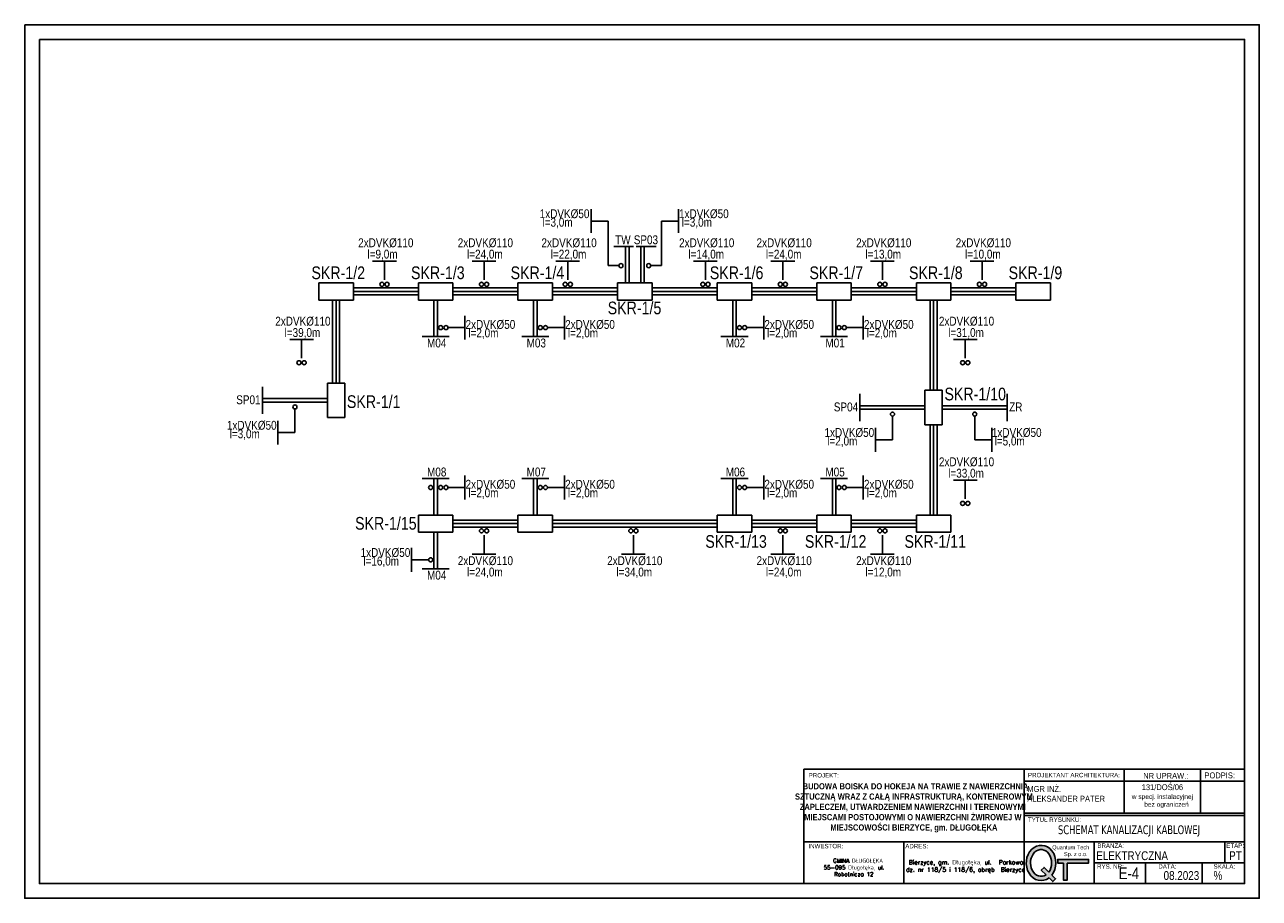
# Model space of a CAD drawing. Extents: x 301 to 2227, y -251 to 46.
# Tile 10 of 10: x 1807 to 2227, y -251 to 46. Entities that reach past the tile are written whole.
import ezdxf

# ---------------------------------------------------------------- set-up
doc = ezdxf.new("R2010")
doc.units = 0
doc.layers.get('0').update_dxf_attribs({"linetype": 'CONTINUOUS'})
doc.layers.add('Z_ramka', color=7, linetype='CONTINUOUS')
doc.styles.add('ARIAL', font='arial.ttf', dxfattribs={"width": 0.8})
doc.styles.add('PS-opis-bg', font='txt', dxfattribs={"width": 0.8})
doc.styles.get("Standard").update_dxf_attribs({"font": 'romans.shx'})

# ---------------------------------------------------------------- blocks, each defined once
blk = doc.blocks.new('zw$C8BF')
h = blk.add_hatch(color=256)
edge = h.paths.add_edge_path()
edge.add_line((6.45, 1.06), (7.51, 0))
edge.add_line((7.51, 0), (8.29, 0.78))
edge.add_line((8.29, 0.78), (7.24, 1.83))
edge.add_ellipse((4.2, 5.28), major_axis=(0, 5), ratio=0.84, start_angle=226.3587, end_angle=572.4392)
edge = h.paths.add_edge_path(flags=16)
edge.add_line((4.26, 3.25), (5.6, 1.92))
edge.add_ellipse((4.2, 5.28), major_axis=(0, -3.8), ratio=0.789474, start_angle=-313.1631, end_angle=27.7397, ccw=False)
edge.add_line((6.39, 2.68), (5.04, 4.03))
edge.add_line((5.04, 4.03), (4.26, 3.25))
blk.add_hatch(color=256).paths.add_polyline_path([(8.92, 6.29), (8.92, 5.23), (10.55, 5.23), (10.55, 0.42), (11.6, 0.42), (11.6, 5.23), (17.67, 5.23), (17.67, 6.29)])
for points in [[(6.39, 2.68), (5.04, 4.03), (4.26, 3.25), (5.6, 1.92)], [(11.6, 5.23), (17.67, 5.23), (17.67, 6.29), (8.92, 6.29), (8.92, 5.23), (10.55, 5.23)], [(10.55, 5.23), (10.55, 0.42), (11.6, 0.42), (11.6, 5.23)], [(6.45, 1.06), (7.51, 0), (8.29, 0.78), (7.24, 1.83)]]:
    blk.add_lwpolyline(points)
for major_axis, ratio, start_param, end_param in [((0, 5), 0.84, 3.950705, 9.990949), ((0, 3.8), 0.789474, 3.95905, 9.908927)]:
    blk.add_ellipse((4.2, 5.28), major_axis=major_axis, ratio=ratio, start_param=start_param, end_param=end_param)
at = {"insert": (6.89, 10.28), "char_height": 1.15, "width": 10.7802, "attachment_point": 1}
blk.add_mtext('{\\f@MS UI Gothic|b0|i0|c238|p34;\\W1.11329; }{\\f@MS UI Gothic|b0|i0|c238|p34;Quantum Tech }\\P{\\f@MS UI Gothic|b0|i0|c238|p34;\\W8.89534; }{\\f@MS UI Gothic|b0|i0|c238|p34;Sp. z o.o.}', dxfattribs=at)

msp = doc.modelspace()

# ---------------------------------------------------------------- linework, layer by layer
at = {"color": 5}
for p, q in [((1812.01, 41.46), (1812.01, -245.54)), ((2222.01, 41.46), (1812.01, 41.46)), ((2222.01, 41.46), (2222.01, -245.54)), ((2222.01, 41.46), (2222.01, -245.54)), ((1812.01, -245.54), (2222.01, -245.54))]:
    msp.add_line(p, q, dxfattribs=at)
for p, q in [((1999.74, -24.31), (1999.74, -16.24)), ((2029.43, -24.31), (2029.43, -16.24)), ((1999.74, -20.28), (2005.53, -20.28)), ((2005.53, -20.28), (2005.53, -35.45)), ((2023.64, -20.28), (2023.64, -35.45)), ((2029.43, -20.28), (2023.64, -20.28)), ((2011.42, -41.29), (2011.42, -28.91)), ((2012.59, -41.29), (2012.59, -28.91)), ((2016.57, -41.29), (2016.57, -28.91)), ((2017.75, -41.29), (2017.75, -28.91)), ((1925.36, -33.89), (1933.44, -33.89)), ((1929.4, -40.26), (1929.4, -33.89)), ((1959.25, -33.89), (1967.32, -33.89)), ((1963.28, -40.26), (1963.28, -33.89)), ((1987.71, -33.89), (1995.79, -33.89)), ((1991.75, -40.26), (1991.75, -33.89)), ((2009.16, -35.45), (2005.53, -35.45)), ((2020, -35.45), (2023.64, -35.45)), ((2034.54, -33.89), (2042.61, -33.89)), ((2038.58, -40.26), (2038.58, -33.89)), ((2060.89, -33.89), (2068.96, -33.89)), ((2064.92, -40.26), (2064.92, -33.89)), ((2094.77, -33.89), (2102.84, -33.89)), ((2098.8, -40.26), (2098.8, -33.89)), ((2128.65, -33.89), (2136.72, -33.89)), ((2132.68, -40.26), (2132.68, -33.89)), ((1918.82, -43.05), (1940.94, -43.05)), ((1918.82, -44.23), (1940.94, -44.23)), ((1918.82, -45.4), (1940.94, -45.4)), ((1952.7, -43.05), (1974.82, -43.05)), ((1952.7, -44.23), (1974.82, -44.23)), ((1952.7, -45.4), (1974.82, -45.4)), ((1986.58, -43.05), (2008.7, -43.05)), ((1986.58, -44.23), (2008.7, -44.23)), ((1986.58, -45.4), (2008.7, -45.4)), ((2020.46, -43.05), (2042.58, -43.05)), ((2020.46, -44.23), (2042.58, -44.23)), ((2020.46, -45.4), (2042.58, -45.4)), ((2054.34, -43.05), (2076.46, -43.05)), ((2054.34, -44.23), (2076.46, -44.23)), ((2054.34, -45.4), (2076.46, -45.4)), ((2088.22, -43.05), (2110.34, -43.05)), ((2088.22, -44.23), (2110.34, -44.23)), ((2088.22, -45.4), (2110.34, -45.4)), ((2122.1, -43.05), (2144.22, -43.05)), ((2122.1, -44.23), (2144.22, -44.23)), ((2122.1, -45.4), (2144.22, -45.4)), ((1911.77, -75.37), (1911.77, -47.17)), ((1912.94, -75.37), (1912.94, -47.17)), ((1914.12, -75.37), (1914.12, -47.17)), ((1946.23, -47.17), (1946.23, -59.54)), ((1947.41, -47.17), (1947.41, -59.54)), ((1980.11, -47.17), (1980.11, -59.54)), ((1981.29, -47.17), (1981.29, -59.54)), ((2047.88, -47.17), (2047.88, -59.54)), ((2049.05, -47.17), (2049.05, -59.54)), ((2081.76, -47.17), (2081.76, -59.54)), ((2082.93, -47.17), (2082.93, -59.54)), ((2115.05, -77.82), (2115.05, -47.17)), ((2116.22, -77.82), (2116.22, -47.17)), ((2117.4, -77.82), (2117.4, -47.17)), ((1956.78, -60.56), (1956.78, -52.49)), ((1990.66, -60.56), (1990.66, -52.49)), ((2058.42, -60.56), (2058.42, -52.49)), ((2092.3, -60.56), (2092.3, -52.49)), ((1956.78, -56.52), (1950.99, -56.52)), ((1990.66, -56.52), (1984.87, -56.52)), ((2058.42, -56.52), (2052.63, -56.52)), ((2092.3, -56.52), (2086.51, -56.52)), ((1897.17, -60.56), (1905.24, -60.56)), ((1901.21, -66.93), (1901.21, -60.56)), ((2122.93, -60.56), (2131, -60.56)), ((2126.97, -66.93), (2126.97, -60.56)), ((1910, -80.66), (1887.88, -80.66)), ((1910, -81.84), (1887.88, -81.84)), ((2113.28, -83.11), (2091.16, -83.11)), ((2119.16, -83.11), (2141.28, -83.11)), ((1893.15, -96.25), (1893.15, -88.18)), ((1898.94, -84.18), (1898.94, -92.22)), ((2113.28, -84.29), (2091.16, -84.29)), ((2102.22, -86.63), (2102.22, -94.66)), ((2119.16, -84.29), (2141.28, -84.29)), ((2130.22, -86.63), (2130.22, -94.66)), ((1893.15, -92.22), (1898.94, -92.22)), ((2096.44, -98.7), (2096.44, -90.62)), ((2115.05, -120.23), (2115.05, -89.58)), ((2116.22, -120.23), (2116.22, -89.58)), ((2117.4, -120.23), (2117.4, -89.58)), ((2136.01, -98.7), (2136.01, -90.62)), ((2096.44, -94.66), (2102.22, -94.66)), ((2136.01, -94.66), (2130.22, -94.66)), ((1946.23, -120.23), (1946.23, -107.85)), ((1947.41, -120.23), (1947.41, -107.85)), ((1956.78, -114.91), (1956.78, -106.83)), ((1980.11, -120.23), (1980.11, -107.85)), ((1981.29, -120.23), (1981.29, -107.85)), ((1990.66, -114.91), (1990.66, -106.83)), ((2047.88, -120.23), (2047.88, -107.85)), ((2049.05, -120.23), (2049.05, -107.85)), ((2058.42, -114.91), (2058.42, -106.83)), ((2081.76, -120.23), (2081.76, -107.85)), ((2082.93, -120.23), (2082.93, -107.85)), ((2092.3, -114.91), (2092.3, -106.83)), ((2122.93, -108.38), (2131, -108.38)), ((2126.97, -114.75), (2126.97, -108.38)), ((1956.78, -110.87), (1950.99, -110.87)), ((1990.66, -110.87), (1984.87, -110.87)), ((2058.42, -110.87), (2052.63, -110.87)), ((2092.3, -110.87), (2086.51, -110.87)), ((1952.7, -121.99), (1974.82, -121.99)), ((1952.7, -123.17), (1974.82, -123.17)), ((1952.7, -124.35), (1974.82, -124.35)), ((1986.58, -121.99), (2042.58, -121.99)), ((1986.58, -123.17), (2042.58, -123.17)), ((1986.58, -124.35), (2042.58, -124.35)), ((2054.34, -121.99), (2076.46, -121.99)), ((2054.34, -123.17), (2076.46, -123.17)), ((2054.34, -124.35), (2076.46, -124.35)), ((2088.22, -121.99), (2110.34, -121.99)), ((2088.22, -123.17), (2110.34, -123.17)), ((2088.22, -124.35), (2110.34, -124.35)), ((1946.23, -126.11), (1946.23, -138.49)), ((1947.41, -126.11), (1947.41, -138.49)), ((1963.28, -127.13), (1963.28, -133.5)), ((2014.1, -127.13), (2014.1, -133.5)), ((2064.92, -127.13), (2064.92, -133.5)), ((2098.8, -127.13), (2098.8, -133.5)), ((1938.63, -139.5), (1938.63, -131.43)), ((1959.25, -133.5), (1967.32, -133.5)), ((2010.07, -133.5), (2018.14, -133.5)), ((2060.89, -133.5), (2068.96, -133.5)), ((2094.77, -133.5), (2102.84, -133.5)), ((1938.63, -135.47), (1944.42, -135.47))]:
    msp.add_line(p, q)
at = {"color": 3}
for p, q in [((2007.38, -28.91), (2014.09, -28.91)), ((2021.79, -28.91), (2015.08, -28.91)), ((1907.06, -47.17), (1907.06, -41.29)), ((1918.82, -41.29), (1907.06, -41.29)), ((1918.82, -47.17), (1918.82, -41.29)), ((1940.94, -47.17), (1940.94, -41.29)), ((1952.7, -41.29), (1940.94, -41.29)), ((1952.7, -47.17), (1952.7, -41.29)), ((1974.82, -47.17), (1974.82, -41.29)), ((1986.58, -41.29), (1974.82, -41.29)), ((1986.58, -47.17), (1986.58, -41.29)), ((2008.7, -47.17), (2008.7, -41.29)), ((2020.46, -41.29), (2008.7, -41.29)), ((2020.46, -47.17), (2020.46, -41.29)), ((2042.58, -47.17), (2042.58, -41.29)), ((2054.34, -41.29), (2042.58, -41.29)), ((2054.34, -47.17), (2054.34, -41.29)), ((2076.46, -47.17), (2076.46, -41.29)), ((2088.22, -41.29), (2076.46, -41.29)), ((2088.22, -47.17), (2088.22, -41.29)), ((2110.34, -47.17), (2110.34, -41.29)), ((2122.1, -41.29), (2110.34, -41.29)), ((2122.1, -47.17), (2122.1, -41.29)), ((2144.22, -47.17), (2144.22, -41.29)), ((2155.98, -41.29), (2144.22, -41.29)), ((2155.98, -47.17), (2155.98, -41.29)), ((1918.82, -47.17), (1907.06, -47.17)), ((1952.7, -47.17), (1940.94, -47.17)), ((1986.58, -47.17), (1974.82, -47.17)), ((2020.46, -47.17), (2008.7, -47.17)), ((2054.34, -47.17), (2042.58, -47.17)), ((2088.22, -47.17), (2076.46, -47.17)), ((2122.1, -47.17), (2110.34, -47.17)), ((2155.98, -47.17), (2144.22, -47.17)), ((1951.45, -59.54), (1942.2, -59.54)), ((1985.33, -59.54), (1976.08, -59.54)), ((2053.09, -59.54), (2043.84, -59.54)), ((2086.97, -59.54), (2077.72, -59.54)), ((1915.88, -75.37), (1910, -75.37)), ((1910, -75.37), (1910, -87.13)), ((1915.88, -75.37), (1915.88, -87.13)), ((1887.88, -85.88), (1887.88, -76.63)), ((2091.16, -88.32), (2091.16, -79.07)), ((2119.16, -77.82), (2113.28, -77.82)), ((2113.28, -77.82), (2113.28, -89.58)), ((2119.16, -77.82), (2119.16, -89.58)), ((2141.28, -88.32), (2141.28, -79.07)), ((1915.88, -87.13), (1910, -87.13)), ((2119.16, -89.58), (2113.28, -89.58)), ((1951.45, -107.85), (1942.2, -107.85)), ((1985.33, -107.85), (1976.08, -107.85)), ((2053.09, -107.85), (2043.84, -107.85)), ((2086.97, -107.85), (2077.72, -107.85)), ((1940.94, -126.11), (1940.94, -120.23)), ((1952.7, -120.23), (1940.94, -120.23)), ((1952.7, -126.11), (1952.7, -120.23)), ((1974.82, -126.11), (1974.82, -120.23)), ((1986.58, -120.23), (1974.82, -120.23)), ((1986.58, -126.11), (1986.58, -120.23)), ((2042.58, -126.11), (2042.58, -120.23)), ((2054.34, -120.23), (2042.58, -120.23)), ((2054.34, -126.11), (2054.34, -120.23)), ((2076.46, -126.11), (2076.46, -120.23)), ((2088.22, -120.23), (2076.46, -120.23)), ((2088.22, -126.11), (2088.22, -120.23)), ((2110.34, -126.11), (2110.34, -120.23)), ((2122.1, -120.23), (2110.34, -120.23)), ((2122.1, -126.11), (2122.1, -120.23)), ((1952.7, -126.11), (1940.94, -126.11)), ((1986.58, -126.11), (1974.82, -126.11)), ((2054.34, -126.11), (2042.58, -126.11)), ((2088.22, -126.11), (2076.46, -126.11)), ((2122.1, -126.11), (2110.34, -126.11)), ((1951.45, -138.49), (1942.2, -138.49))]:
    msp.add_line(p, q, dxfattribs=at)
for centre in [(2009.85, -35.45), (2019.31, -35.45), (1928.52, -41.8), (1930.28, -41.8), (1962.4, -41.8), (1964.16, -41.8), (1990.87, -41.8), (1992.63, -41.8), (2037.7, -41.8), (2039.46, -41.8), (2064.04, -41.8), (2065.8, -41.8), (2097.92, -41.8), (2099.68, -41.8), (2131.8, -41.8), (2133.56, -41.8), (1948.54, -56.52), (1950.3, -56.52), (1982.42, -56.52), (1984.18, -56.52), (2050.18, -56.52), (2051.94, -56.52), (2084.06, -56.52), (2085.82, -56.52), (1900.32, -68.46), (1902.09, -68.46), (2126.09, -68.46), (2127.85, -68.46), (1898.94, -83.49), (2102.22, -85.94), (2130.22, -85.94), (1945.11, -110.87), (1948.54, -110.87), (1950.3, -110.87), (1982.42, -110.87), (1984.18, -110.87), (2050.18, -110.87), (2051.94, -110.87), (2084.06, -110.87), (2085.82, -110.87), (2126.09, -116.28), (2127.85, -116.28), (1962.4, -125.6), (1964.16, -125.6), (2013.22, -125.6), (2014.98, -125.6), (2064.04, -125.6), (2065.8, -125.6), (2097.92, -125.6), (2099.68, -125.6), (1945.11, -135.47)]:
    msp.add_circle(centre, 0.691)
at = {"layer": 'Z_ramka'}
for p, q in [((2072.01, -206.65), (2147.01, -206.65)), ((2072.01, -206.65), (2072.01, -245.54)), ((2147.01, -206.65), (2222.01, -206.65)), ((2147.01, -206.65), (2222.01, -206.65)), ((2181.09, -221.62), (2181.09, -206.65)), ((2207.02, -221.62), (2207.02, -206.65)), ((2147.01, -210.75), (2222.01, -210.75)), ((2147.01, -221.62), (2222.01, -221.62)), ((2147.01, -221.62), (2222.01, -221.62)), ((2147.01, -221.62), (2222.01, -221.62)), ((2147.01, -221.62), (2222.01, -221.62)), ((2147.01, -221.62), (2222.01, -221.62)), ((2147.01, -221.62), (2222.01, -221.62)), ((2147.01, -221.62), (2222.01, -221.62)), ((2147.01, -222.37), (2222.01, -222.37)), ((2147.01, -222.37), (2222.01, -222.37)), ((2147.01, -222.37), (2222.01, -222.37)), ((2147.01, -222.37), (2222.01, -222.37)), ((2147.01, -222.37), (2222.01, -222.37)), ((2147.01, -222.37), (2222.01, -222.37)), ((2147.01, -222.37), (2222.01, -222.37)), ((2072.01, -231.37), (2147.01, -231.37)), ((2106.09, -231.37), (2106.09, -245.54)), ((2147.01, -231.37), (2222.01, -231.37)), ((2147.01, -231.37), (2222.01, -231.37)), ((2147.01, -231.37), (2222.01, -231.37)), ((2170.83, -245.54), (2170.83, -231.37)), ((2215.27, -238.45), (2215.27, -231.37)), ((2170.83, -238.45), (2222.01, -238.45)), ((2188.33, -245.54), (2188.33, -238.45)), ((2207.58, -245.54), (2207.58, -238.45)), ((2072.01, -245.54), (2147.01, -245.54)), ((2147.01, -245.54), (2222.01, -245.54)), ((2147.01, -245.54), (2222.01, -245.54)), ((2147.01, -245.54), (2222.01, -245.54)), ((2147.01, -245.54), (2222.01, -245.54)), ((2147.01, -245.54), (2222.01, -245.54))]:
    msp.add_line(p, q, dxfattribs=at)
for points in [[(1807.01, 46.46), (2227.01, 46.46), (2227.01, -250.54), (1807.01, -250.54)], [(1812.01, 41.46), (2222.01, 41.46), (2222.01, -245.54), (1812.01, -245.54)], [(2147.01, -245.54), (2222.01, -245.54), (2222.01, -206.65), (2147.01, -206.65)]]:
    msp.add_lwpolyline(points, close=True, dxfattribs=at)

# ---------------------------------------------------------------- block references
at = {"layer": 'Z_ramka', "xscale": 1.2, "yscale": 1.2, "zscale": 1.2}
msp.add_blockref('zw$C8BF', (2147.73, -244.86), dxfattribs=at)

# ---------------------------------------------------------------- texts
at = {"style": 'ARIAL', "width": 0.8}
for s, height, p in [('1xDVK%%C50', 3.025, (1982.21, -19.31, 0)), ('1xDVK%%C50', 3.025, (2029.6, -19.31, 0)), ('l=3,0m', 3.025, (1983.16, -22.21, 0)), ('l=3,0m', 3.025, (2030.55, -22.21, 0)), ('2xDVK%%C110', 3.0253, (1920.46, -29.18, 0)), ('2xDVK%%C110', 3.0253, (1954.34, -29.18, 0)), ('2xDVK%%C110', 3.0253, (1982.81, -29.18, 0)), ('2xDVK%%C110', 3.0253, (2029.63, -29.18, 0)), ('2xDVK%%C110', 3.0253, (2055.98, -29.18, 0)), ('2xDVK%%C110', 3.0253, (2089.86, -29.18, 0)), ('2xDVK%%C110', 3.0253, (2123.74, -29.18, 0)), ('l=9,0m', 3.025, (1923.62, -33.05, 0)), ('l=24,0m', 3.025, (1957.5, -33.05, 0)), ('l=22,0m', 3.025, (1985.97, -33.05, 0)), ('l=14,0m', 3.025, (2032.8, -33.05, 0)), ('l=24,0m', 3.025, (2059.14, -33.05, 0)), ('l=13,0m', 3.025, (2093.02, -33.05, 0)), ('l=10,0m', 3.025, (2126.91, -33.05, 0)), ('SKR-1/2', 4.322, (1904.55, -40.04, 0)), ('SKR-1/3', 4.322, (1938.43, -40.04, 0)), ('SKR-1/4', 4.322, (1972.31, -40.04, 0)), ('SKR-1/6', 4.322, (2040.07, -40.04, 0)), ('SKR-1/7', 4.322, (2073.96, -40.04, 0)), ('SKR-1/8', 4.322, (2107.84, -40.04, 0)), ('SKR-1/9', 4.322, (2141.72, -40.04, 0)), ('SKR-1/5', 4.322, (2005.34, -52, 0)), ('2xDVK%%C110', 3.0253, (1892.26, -55.84, 0)), ('2xDVK%%C50', 3.025, (1956.99, -56.95, 0)), ('2xDVK%%C50', 3.025, (1990.87, -56.95, 0)), ('2xDVK%%C50', 3.025, (2058.63, -56.95, 0)), ('2xDVK%%C50', 3.025, (2092.51, -56.95, 0)), ('2xDVK%%C110', 3.0253, (2118.02, -55.84, 0)), ('l=39,0m', 3.025, (1895.43, -59.71, 0)), ('l=2,0m', 3.025, (1957.93, -59.85, 0)), ('l=2,0m', 3.025, (1991.82, -59.85, 0)), ('l=2,0m', 3.025, (2059.58, -59.85, 0)), ('l=2,0m', 3.025, (2093.46, -59.85, 0)), ('l=31,0m', 3.025, (2121.19, -59.71, 0)), ('SKR-1/1', 4.322, (1916.61, -83.85, 0)), ('SKR-1/10', 4.322, (2119.9, -81.26, 0)), ('1xDVK%%C50', 3.025, (1875.8, -91.24, 0)), ('l=3,0m', 3.025, (1876.75, -94.15, 0)), ('1xDVK%%C50', 3.025, (2079.09, -93.69, 0)), ('1xDVK%%C50', 3.025, (2136.03, -93.69, 0)), ('l=2,0m', 3.025, (2080.03, -96.59, 0)), ('l=5,0m', 3.025, (2136.97, -96.59, 0)), ('2xDVK%%C110', 3.0253, (2118.02, -103.66, 0)), ('l=33,0m', 3.025, (2121.19, -107.53, 0)), ('2xDVK%%C50', 3.025, (1956.99, -111.3, 0)), ('2xDVK%%C50', 3.025, (1990.87, -111.3, 0)), ('2xDVK%%C50', 3.025, (2058.63, -111.3, 0)), ('2xDVK%%C50', 3.025, (2092.51, -111.3, 0)), ('l=2,0m', 3.025, (1957.93, -114.2, 0)), ('l=2,0m', 3.025, (1991.82, -114.2, 0)), ('l=2,0m', 3.025, (2059.58, -114.2, 0)), ('l=2,0m', 3.025, (2093.46, -114.2, 0)), ('SKR-1/15', 4.322, (1919.4, -125.22, 0)), ('SKR-1/13', 4.322, (2038.54, -131.38, 0)), ('SKR-1/12', 4.322, (2072.42, -131.38, 0)), ('SKR-1/11', 4.322, (2106.3, -131.38, 0)), ('1xDVK%%C50', 3.025, (1921.28, -134.5, 0)), ('l=16,0m', 3.025, (1922.23, -137.4, 0)), ('2xDVK%%C110', 3.0253, (1954.34, -137.27, 0)), ('2xDVK%%C110', 3.0253, (2005.16, -137.27, 0)), ('2xDVK%%C110', 3.0253, (2055.98, -137.27, 0)), ('2xDVK%%C110', 3.0253, (2089.86, -137.27, 0)), ('l=24,0m', 3.025, (1957.5, -141.13, 0)), ('l=34,0m', 3.025, (2008.32, -141.13, 0)), ('l=24,0m', 3.025, (2059.14, -141.13, 0)), ('l=12,0m', 3.025, (2093.02, -141.13, 0))]:
    msp.add_text(s, height=height, dxfattribs=at).set_placement(p)
at = {"color": 1, "style": 'ARIAL', "width": 0.8}
for s, p in [('TW', (2007.88, -28.18, 0)), ('SP03', (2014.21, -28.18, 0)), ('M04', (1943.88, -63.26, 0)), ('M03', (1977.76, -63.26, 0)), ('M02', (2045.52, -63.26, 0)), ('M01', (2079.4, -63.26, 0)), ('SP01', (1878.98, -82.56, 0)), ('SP04', (2082.26, -85, 0)), ('ZR', (2141.92, -85, 0)), ('M08', (1943.88, -107.12, 0)), ('M07', (1977.76, -107.12, 0)), ('M06', (2045.52, -107.12, 0)), ('M05', (2079.4, -107.12, 0)), ('M04', (1943.88, -142.2, 0))]:
    msp.add_text(s, height=3.025, dxfattribs=at).set_placement(p)
at = {"layer": 'Z_ramka', "style": 'PS-opis-bg'}
for s, insert, char_height, width, attachment_point in [('{\\fArial|b1|i0|c128|p34;\\W2.57821; }{\\fArial|b1|i0|c128|p34;\\H1.16667x;BUDOWA BOISKA DO HOKEJA NA TRAWIE Z NAWIERZCHNIĄ }{\\fArial|b1|i0|c128|p34;\\W2.57821; }{\\fArial|b1|i0|c128|p34;\\H1.16667x;SZTUCZNĄ WRAZ Z CAŁĄ INFRASTRUKTURĄ, KONTENEROWYM }{\\fArial|b1|i0|c128|p34;\\W2.57821; }{\\fArial|b1|i0|c128|p34;\\H1.16667x;ZAPLECZEM, UTWARDZENIEM NAWIERZCHNI I TERENOWYMI }{\\fArial|b1|i0|c128|p34;\\W2.57821; }{\\fArial|b1|i0|c128|p34;\\H1.16667x;MIEJSCAMI POSTOJOWYMI O NAWIERZCHNI ŻWIROWEJ W }{\\fArial|b1|i0|c128|p34;\\W2.57821; }{\\fArial|b1|i0|c128|p34;\\H1.16667x;MIEJSCOWOŚCI BIERZYCE, gm. DŁUGOŁĘKA}', (2109.51, -219.78), 1.8, 75, 5), ('{\\fArial|b0|i0|c238|p34;PROJEKT:}', (2073.72, -207.97), 1.5, 30.3363, 1), ('{\\fArial|b0|i0|c238|p34;PROJEKTANT ARCHITEKTURA:}', (2148.32, -207.9), 1.5, 30.3363, 1), ('{\\fArial|b0|i0|c238|p34;NR UPRAW.:}', (2187.53, -207.9), 2, 16.6534, 1), ('{\\fArial|b0|i0|c238|p34;PODPIS:}', (2208.35, -207.76), 2, 16.6534, 1), ('{\\fArial|b0|i0|c238|p34;MGR INŻ.\\PALEKSANDER PATER}', (2148.09, -212.35), 2, 65.9909, 1), ('{\\fArial|b0|i0|c238|p34;131/DOŚ/06}', (2194.05, -212.78), 2, 25.927, 5), ('{\\fArial|b0|i0|c238|p34;w specj. instalacyjnej}\\P{\\fArial|b0|i0|c238|p34;\\W4.47540; }{\\fArial|b0|i0|c238|p34;bez ograniczeń}', (2194.05, -217.53), 1.6, 25.927, 5), ('{\\fArial|b0|i0|c238|p34;TYTUŁ RYSUNKU:}', (2148.32, -223.06), 1.5, 30.3363, 1), ('{\\fTahoma|b0|i0|c238|p34;SCHEMAT KANALIZACJI KABLOWEJ}', (2158.53, -225.73), 3, 89.2128, 1), ('{\\fArial|b0|i0|c238|p34;INWESTOR:\\P}', (2073.63, -232.04), 1.5, 30.3363, 1), ('{\\fArial|b0|i0|c238|p34;ADRES:}', (2106.57, -232.06), 1.5, 30.3363, 1), ('{\\fArial|b0|i0|c238|p34;ELEKTRYCZNA}', (2171.54, -234.56), 3, 29.1226, 1), ('{\\fArial|b0|i0|c238|p34;BRANŻA:}', (2171.92, -231.89), 1.5, 14.0791, 1), ('{\\fArial|b0|i0|c238|p34;ETAP:}', (2215.78, -231.89), 1.5, 5.583, 1), ('{\\fArial|b0|i0|c238|p34;PT}', (2216.75, -234.56), 3, 29.1226, 1), ('{\\fArial|b0|i0|c238|p34;RYS. NR:}', (2171.82, -238.97), 1.5, 14.0791, 1), ('{\\fArial|b0|i0|c238|p34;DATA:}', (2192.66, -238.97), 1.5, 7.8879, 1), ('{\\fArial|b0|i0|c238|p34;SKALA:}', (2211.45, -238.97), 1.5, 7.8879, 1), ('{\\fArial|b0|i0|c238|p34;E-4}', (2182.65, -242.03), 4, 11.1074, 5), ('{\\fArial|b0|i0|c238|p34;08.2023}', (2194.45, -241.29), 3, 12.2715, 1), ('{\\fArial|b0|i0|c238|p34;%}', (2211.44, -241.29), 3, 12.2715, 1)]:
    msp.add_mtext(s, dxfattribs=dict(at, insert=insert, char_height=char_height, width=width, attachment_point=attachment_point))
at = {"layer": 'Z_ramka', "char_height": 1.5, "attachment_point": 5}
for s, insert, width in [('{\\Fromans.shx;\\W2.83325; }{\\A1;\\H0.91667x;GMINA DŁUGOŁĘKA}\\P{\\Fromans.shx;\\W1.07010; }{\\A1;\\H0.91667x;55-095 Długołęka, ul. }{\\Fromans.shx;\\W1.07010; }{\\A1;\\H0.91667x;Robotnicza 12}', (2089.05, -240.06), 34.0802), ('{\\Fromans.shx;\\W1.30947; }Bierzyce, gm. Długołęka, ul. {\\Fromans.shx;\\W1.30947; }Parkowa\\P{\\Fromans.shx;\\W1.04632; }{\\A1;dz. nr 118/5 i 118/6, obręb }{\\Fromans.shx;\\W1.04632; }{\\A1;Bierzyce}', (2126.55, -239.78), 40.9198)]:
    msp.add_mtext(s, dxfattribs=dict(at, insert=insert, width=width))

doc.saveas('drawing.dxf')
